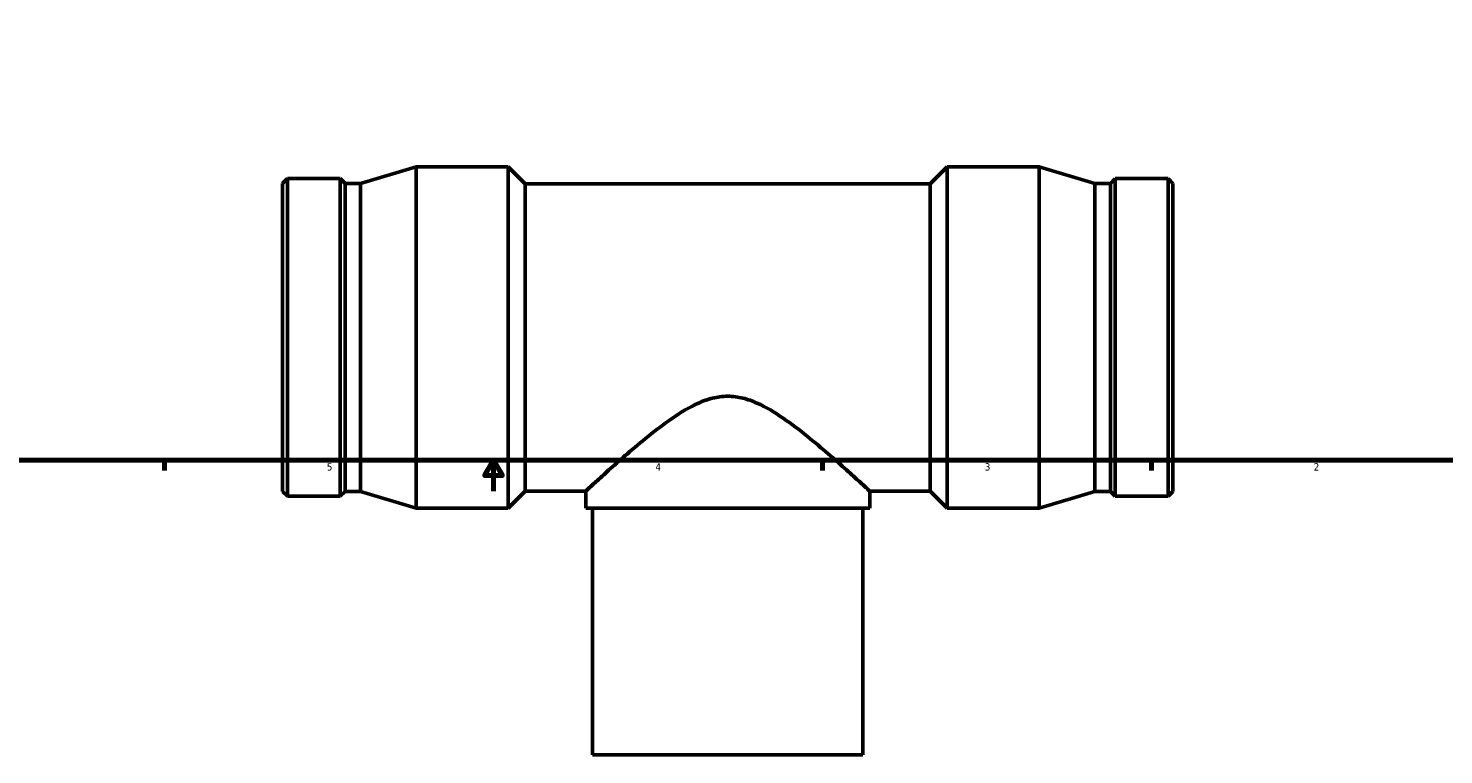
# Model space of a CAD drawing. Header units: inches. Extents: x -6.4 to 51, y -2.8 to 34.1.
# Tile 3 of 7: x 11 to 29.3, y -2.8 to 6.6. Entities that reach past the tile are written whole.
import ezdxf

# ---------------------------------------------------------------- set-up
doc = ezdxf.new("R2010")
doc.units = ezdxf.units.IN
doc.header["$MEASUREMENT"] = 0
doc.layers.add('Border (ANSI)', color=7, linetype='Continuous', lineweight=70)
doc.layers.add('Visible (ANSI)', color=7, linetype='Continuous', lineweight=50)
doc.styles.add('Note Text (ANSI)', font='tahoma.ttf')

# ---------------------------------------------------------------- blocks, each defined once
blk = doc.blocks.new('Borders Default Border')
at = {"layer": 'Border (ANSI)'}
for p, q in [((12.75, 1), (12.75, 0.866)), ((21.25, 1), (21.25, 0.866)), ((25.5, 1), (25.5, 0.866))]:
    blk.add_line(p, q, dxfattribs=at)
at = {"layer": 'Border (ANSI)', "flags": 128}
for points in [[(0.5, 1), (0.5, 21), (33.5, 21), (33.5, 1), (0.5, 1)], [(17, 0.6), (17, 1), (16.885, 0.8), (17.115, 0.8), (17, 1)]]:
    blk.add_lwpolyline(points, dxfattribs=at)
at = {"layer": 'Border (ANSI)', "color": 5, "true_color": 0x0000ff, "char_height": 0.0945, "attachment_point": 7, "style": 'Note Text (ANSI)'}
for s, insert in [('5', (14.847, 0.864)), ('4', (19.092, 0.866)), ('3', (23.346, 0.864)), ('2', (27.596, 0.866))]:
    blk.add_mtext(s, dxfattribs=dict(at, insert=insert))

msp = doc.modelspace()

# ---------------------------------------------------------------- linework, layer by layer
at = {"layer": 'Visible (ANSI)'}
for p, q in [((15.283, 4.574), (16, 4.79)), ((16, 0.38), (16, 4.79)), ((16, 4.79), (17.189, 4.79)), ((17.189, 0.38), (17.189, 4.79)), ((17.409, 4.57), (17.189, 4.79)), ((22.642, 4.57), (22.862, 4.79)), ((22.862, 0.38), (22.862, 4.79)), ((22.862, 4.79), (24.05, 4.79)), ((24.05, 0.38), (24.05, 4.79)), ((24.768, 4.574), (24.05, 4.79)), ((14.275, 4.574), (14.337, 4.636)), ((14.275, 0.596), (14.275, 4.574)), ((14.337, 0.535), (14.337, 4.636)), ((14.337, 4.636), (15.02, 4.636)), ((15.02, 0.535), (15.02, 4.636)), ((15.082, 4.574), (15.02, 4.636)), ((15.082, 0.596), (15.082, 4.574)), ((15.082, 4.574), (15.283, 4.574)), ((15.283, 0.596), (15.283, 4.574)), ((24.768, 0.596), (24.768, 4.574)), ((24.768, 4.574), (24.969, 4.574)), ((24.969, 4.574), (25.031, 4.636)), ((24.969, 0.596), (24.969, 4.574)), ((25.031, 0.535), (25.031, 4.636)), ((25.031, 4.636), (25.714, 4.636)), ((25.714, 0.535), (25.714, 4.636)), ((25.775, 4.574), (25.714, 4.636)), ((25.775, 0.596), (25.775, 4.574)), ((17.409, 0.601), (17.409, 4.57)), ((17.409, 4.57), (22.642, 4.57)), ((22.642, 0.601), (22.642, 4.57)), ((14.275, 0.596), (14.337, 0.535)), ((15.082, 0.596), (15.02, 0.535)), ((15.082, 0.596), (15.283, 0.596)), ((15.283, 0.596), (16, 0.38)), ((17.409, 0.601), (17.189, 0.38)), ((17.409, 0.601), (18.192, 0.601)), ((18.192, 0.38), (18.192, 0.601)), ((21.859, 0.38), (21.859, 0.601)), ((21.859, 0.601), (22.642, 0.601)), ((22.642, 0.601), (22.862, 0.38)), ((24.768, 0.596), (24.05, 0.38)), ((24.768, 0.596), (24.969, 0.596)), ((24.969, 0.596), (25.031, 0.535)), ((25.775, 0.596), (25.714, 0.535)), ((14.337, 0.535), (15.02, 0.535)), ((16, 0.38), (17.189, 0.38)), ((21.859, 0.38), (18.192, 0.38)), ((18.279, -2.805), (18.279, 0.38)), ((21.771, -2.805), (21.771, 0.38)), ((22.862, 0.38), (24.05, 0.38)), ((25.031, 0.535), (25.714, 0.535)), ((18.279, -2.805), (21.771, -2.805))]:
    msp.add_line(p, q, dxfattribs=at)
for points, knots in [([(18.192, 0.601), (18.192, 0.601), (18.205, 0.613), (18.256, 0.66), (18.294, 0.695), (18.391, 0.783), (18.45, 0.836), (18.581, 0.954), (18.654, 1.018), (18.811, 1.154), (18.903, 1.231), (19.098, 1.388), (19.202, 1.468), (19.418, 1.616), (19.53, 1.685), (19.706, 1.763), (19.767, 1.785), (19.892, 1.816), (19.957, 1.826), (20.025, 1.826)], [23.847316, 23.847316, 23.847316, 23.847316, 24.793899, 24.793899, 25.740482, 25.740482, 26.687065, 26.687065, 27.633648, 27.633648, 28.674342, 28.674342, 29.715035, 29.715035, 30.755728, 30.755728, 31.276075, 31.276075, 31.796422, 31.796422, 31.796422, 31.796422]), ([(20.025, 1.826), (20.094, 1.826), (20.159, 1.816), (20.284, 1.785), (20.344, 1.763), (20.521, 1.685), (20.633, 1.616), (20.849, 1.468), (20.953, 1.388), (21.148, 1.231), (21.239, 1.154), (21.397, 1.018), (21.469, 0.954), (21.601, 0.836), (21.66, 0.783), (21.757, 0.695), (21.795, 0.66), (21.846, 0.613), (21.859, 0.601), (21.859, 0.601)], [0, 0, 0, 0, 0.520347, 0.520347, 1.040693, 1.040693, 2.081387, 2.081387, 3.12208, 3.12208, 4.162774, 4.162774, 5.109357, 5.109357, 6.05594, 6.05594, 7.002523, 7.002523, 7.949105, 7.949105, 7.949105, 7.949105])]:
    msp.add_open_spline(points, degree=3, knots=knots, dxfattribs=at)

# ---------------------------------------------------------------- block references
msp.add_blockref('Borders Default Border', (0, 0))

doc.saveas('drawing.dxf')
